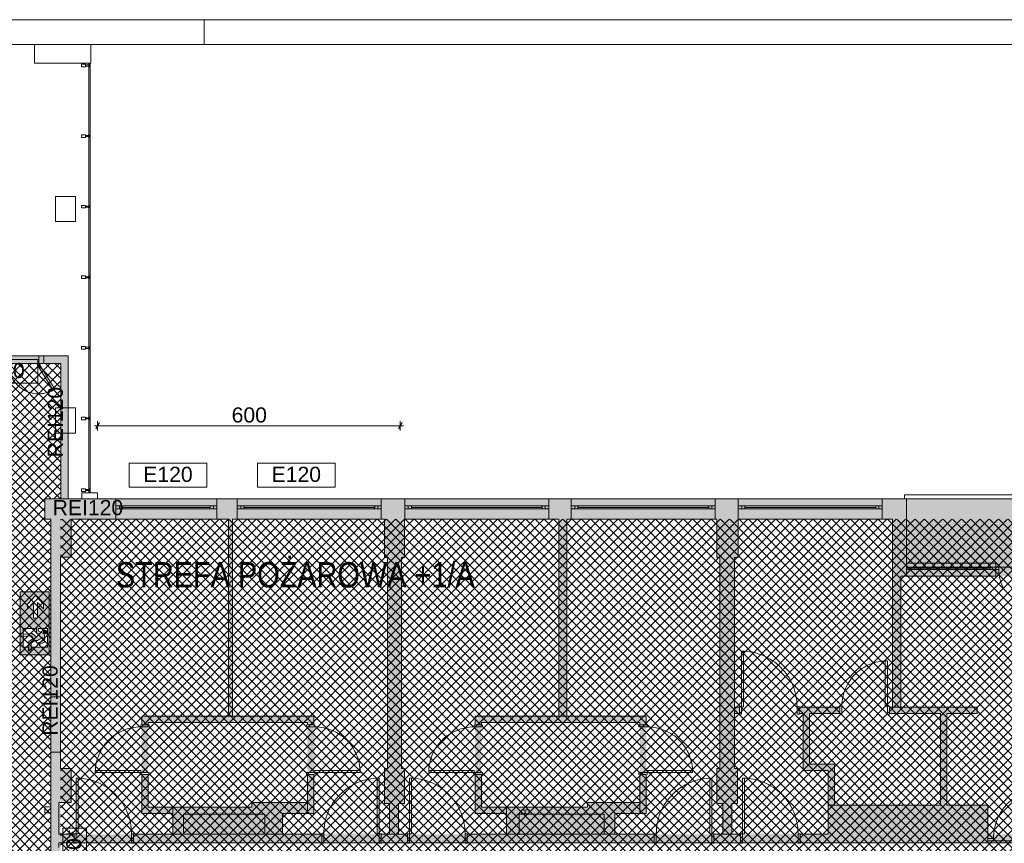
# Paper-space layout 'AP-03 STREFY POŻAROWE I EWAKUACJA - PIĘTRO 1' of a CAD drawing. Header units: millimetres. Extents: x 0 to 594, y -4 to 450.
# Tile 10 of 17: x 197 to 393, y 287 to 450. Entities that reach past the tile are written whole.
import ezdxf
from ezdxf.xclip import XClip

# ---------------------------------------------------------------- set-up
doc = ezdxf.new("R2010")
doc.units = ezdxf.units.MM
doc.header["$MEASUREMENT"] = 0
doc.header["$XCLIPFRAME"] = 0
for name, color, linetype, lineweight in [('A_Arkusz_Nr_pióra__1', 7, 'Continuous', 20), ('A_ewakuacja_Nr_pióra__4', 94, 'Continuous', 18), ('A_podkład_Nr_pióra__2', 8, 'Continuous', 13), ('A_ppoż proj_Nr_pióra__1', 7, 'Continuous', 20), ('A_ppoż proj_Nr_pióra__3', 30, 'Continuous', 13), ('A_ppoż proj_Nr_pióra__81', 2, 'Continuous', 5), ('A_wymiary_Nr_pióra__3', 30, 'Continuous', 13)]:
    doc.layers.add(name, color=color, linetype=linetype, lineweight=lineweight)
for name, color, linetype, lineweight, true_color in [('A_Arkusz_Nr_pióra__237', 7, 'Continuous', 5, 0x343434), ('A_ewakuacja_Nr_pióra__104', 7, 'Continuous', 5, 0x006532), ('A_podkład_Nr_pióra__254', 7, 'Continuous', 5, 0xfdfdfd), ('A_ppoż proj_Nr_pióra__11', 7, 'Continuous', 5, 0xfe6565), ('A_ppoż proj_Nr_pióra__21', 7, 'Continuous', 5, 0xfe9865), ('A_ppoż proj_Nr_pióra__71', 7, 'Continuous', 5, 0xcbfe65)]:
    doc.layers.add(name, color=color, linetype=linetype, lineweight=lineweight, true_color=true_color)
doc.layers.add('A_podrys', color=7, linetype='Continuous')
doc.styles.add('STYL_AUTOMATYCZNY_1', font='arial.ttf')
doc.styles.add('STYL_AUTOMATYCZNY_2', font='ARIALN.TTF')
doc.styles.add('STYL_AUTOMATYCZNY_4', font='arial.ttf')
pattern_1 = [(45, (-1569.2778, -182.9554), (-0.9192388, 0.9192388), []), (135, (-1569.2778, -182.9554), (0.9192388, 0.9192388), [])]

# ---------------------------------------------------------------- blocks, each defined once
blk = doc.blocks.new('Rysunek_1_1', base_point=(-1569.28, -182.96))
at = {"layer": 'A_ewakuacja_Nr_pióra__104', "linetype": 'Continuous', "lineweight": 0, "true_color": 0x004c26}
h = blk.add_hatch(color=118, dxfattribs=at)
h.paths.add_polyline_path([(197.56, 324.17), (203.3, 324.17), (203.3, 336.66), (197.56, 336.66)])
h.paths.add_polyline_path([(202.95, 329.41), (202.95, 325.7), (199.82, 325.7), (199.82, 325.44, -0.24241), (199.16, 324.96), (199.16, 325.7), (198.11, 325.7), (198.11, 329.41), (200.74, 329.41), (200.74, 328.52), (201.34, 328.22), (200.71, 327.75), (199.91, 328.43), (198.15, 328.3), (198.15, 327.82), (199.69, 327.96), (200.15, 327.43), (199.24, 326.84), (199.24, 325.18, 0.304489), (199.71, 325.53), (199.71, 326.53), (200.49, 327.08, 0.230447), (200.99, 327.04), (201.16, 327.14), (202.01, 327.63), (202.01, 326.96), (201.18, 326.57, 1.14772), (201.33, 326.24), (202.33, 326.68), (202.33, 328.11, 0.414214), (201.92, 328.53), (201.12, 328.97), (201.12, 329.41)], flags=0)
h.paths.add_polyline_path([(200.97, 331.47), (200.16, 331.47), (200.16, 334.59), (198.98, 333.31), (198.98, 334.21), (200.58, 335.96), (202.17, 334.22), (202.17, 333.29), (200.97, 334.59)], flags=0)
blk.add_hatch(color=118, dxfattribs=at).paths.add_polyline_path([(202.64, 328.4, 1), (202.35, 328.99, 1)])
at = {"layer": 'A_podkład_Nr_pióra__254', "linetype": 'Continuous', "lineweight": 5, "true_color": 0xfdfdfd}
h = blk.add_hatch(color=7, dxfattribs=at)
h.paths.add_polyline_path([(70.72, 201.47), (70.72, 133.27), (538.72, 133.27), (538.72, 228.17), (538.22, 228.17), (538.22, 260.47), (538.72, 260.47), (538.72, 355.07), (202.42, 355.07), (202.42, 351.07), (203.62, 351.07), (203.62, 293.47), (203.62, 260.07), (207.62, 260.07), (207.92, 260.07), (207.92, 264.97), (215.52, 264.97), (215.52, 260.07), (215.52, 223.97), (215.52, 201.47), (204.02, 201.47), (203.62, 201.47), (203.62, 137.27), (173.22, 137.27), (173.22, 201.47), (168.73, 201.47), (168.73, 203.97), (168.72, 203.97), (168.72, 201.47), (153.32, 201.47), (153.32, 201.17), (152.82, 201.17), (152.82, 201.47), (152.67, 201.47), (152.27, 201.47), (152.27, 201.17), (152.67, 201.17), (152.67, 200.17), (153.32, 200.17), (153.32, 199.87), (153.72, 199.87), (153.72, 197.17), (154.48, 197.17), (154.48, 193.37), (154.48, 192.87), (154.48, 185.37), (146.5, 185.37), (146.48, 185.37), (146.48, 184.87), (154.48, 184.87), (154.48, 184.37), (154.48, 179.45), (171.42, 179.45), (171.42, 171.47), (171.42, 155.02), (171.42, 148.07), (170.32, 148.07), (170.32, 145.47), (170.32, 136.57), (141.72, 136.57), (141.72, 137.27), (141.72, 148.07), (141.12, 148.07), (141.12, 171.47), (141.12, 186.87), (141.92, 186.87), (141.92, 193.67), (141.12, 193.67), (141.12, 199.87), (144.32, 199.87), (144.32, 200.17), (144.97, 200.17), (144.97, 201.17), (144.82, 201.17), (144.32, 201.17), (144.32, 201.47), (137.12, 201.47), (137.12, 201.17), (136.47, 201.17), (136.47, 200.87), (136.47, 200.17), (137.12, 200.17), (137.12, 199.87), (139.12, 199.87), (139.12, 193.67), (137.92, 193.67), (137.92, 191.17), (127.92, 191.17), (127.92, 195.77), (127.92, 199.87), (129.12, 199.87), (129.12, 200.17), (129.77, 200.17), (129.77, 200.87), (129.77, 201.17), (129.12, 201.17), (129.12, 201.47), (121.22, 201.47), (121.22, 199.87), (122.12, 199.87), (122.12, 195.77), (122.12, 190.17), (122.12, 184.27), (127.32, 184.27), (139.12, 184.27), (139.12, 148.07), (137.92, 148.07), (137.92, 137.27), (137.62, 137.27), (109.07, 137.27), (104.72, 137.27), (94.72, 137.27), (94.72, 161.47), (101.72, 161.47), (101.72, 195.37), (104.62, 195.37), (104.62, 199.87), (112.22, 199.87), (112.22, 201.47), (91.52, 201.47), (91.52, 201.17), (90.87, 201.17), (90.87, 200.17, -0.009743), (90.86, 199.87), (97.62, 199.87), (97.62, 195.37), (100.12, 195.37), (100.12, 163.07), (93.12, 163.07), (93.12, 137.27), (76.17, 137.27), (76.12, 137.27), (76.12, 199.87), (83.17, 199.87), (83.57, 199.87), (83.57, 200.17), (83.17, 200.17), (83.17, 201.17), (82.52, 201.17), (82.52, 201.47)])
h.paths.add_polyline_path([(171.42, 180.45), (155.48, 180.45), (155.48, 197.17), (159.62, 197.17), (159.62, 199.87), (168.42, 199.87), (168.42, 195.87), (171.42, 195.87)], flags=0)
h.paths.add_polyline_path([(246.22, 266.87), (205.22, 266.87), (205.22, 286.97), (219.62, 286.97), (246.22, 286.97), (249.12, 286.97), (253.18, 286.97), (257.72, 286.97), (268.72, 286.97), (268.72, 288.77), (257.72, 288.77), (257.72, 288.67), (249.52, 288.67), (249.52, 292.77), (255.72, 292.77), (255.72, 300.52), (254.47, 300.52), (254.47, 294.97), (243.47, 294.97), (243.47, 294.02), (223.07, 294.02), (222.87, 294.02), (222.87, 300.52), (221.62, 300.52), (221.62, 292.77), (227.82, 292.77), (227.82, 288.67), (219.62, 288.67), (205.22, 288.67), (205.22, 294.97), (207.62, 294.97), (207.62, 301.67), (205.52, 301.67), (205.52, 343.57), (207.62, 343.57), (207.62, 351.07), (238.82, 351.07), (238.82, 312.07), (221.62, 312.07), (221.62, 300.92), (222.87, 300.92), (222.87, 310.82), (243.47, 310.82), (254.47, 310.82), (254.47, 310.32), (255.72, 310.32), (255.92, 309.92), (254.47, 309.92), (254.47, 300.92), (255.92, 300.92), (255.92, 309.92), (255.92, 310), (255.72, 310.32), (255.72, 312.07), (239.62, 312.07), (239.62, 351.07), (240.57, 351.07), (269.12, 351.07), (269.72, 351.07), (269.72, 343.47), (270.32, 343.47), (270.32, 301.67), (269.72, 301.67), (269.72, 294.77), (270.72, 294.77), (270.72, 288.67), (269.12, 288.67), (269.12, 286.97), (273.07, 286.97), (276.8, 286.97), (370.4, 286.97), (379.89, 286.97), (467.62, 286.97), (467.62, 266.77), (467.12, 266.77), (467.12, 264.87), (467.72, 264.87), (467.72, 252.87), (467.12, 252.87), (467.12, 251.62), (467.72, 251.62), (467.72, 242.32), (456.07, 242.32), (456.07, 251.62), (457.32, 251.62), (457.32, 252.87), (450.42, 252.87), (450.42, 264.87), (457.32, 264.87), (457.32, 266.77), (401.62, 266.77), (401.62, 221.77), (457.02, 221.77), (457.02, 223.57), (450.42, 223.57), (450.42, 241.07), (467.72, 241.07), (467.72, 223.57), (467.02, 223.57), (467.02, 221.77), (497.32, 221.77), (497.32, 224.77), (531.32, 224.77), (531.32, 220.97), (534.02, 220.97), (534.02, 201.57), (401.62, 201.57), (375.22, 201.57), (375.22, 201.48), (297.02, 201.48), (261.03, 201.48), (246.22, 201.48), (217.12, 201.48), (217.12, 222.07), (246.22, 222.07), (246.22, 222.87), (249.12, 222.87), (249.12, 224.28), (289.02, 224.28), (297.02, 224.27), (297.02, 221.47), (372.22, 221.47), (372.22, 266.87), (370.4, 266.87), (322.27, 266.87), (322.27, 265.62), (323.72, 265.62), (323.72, 265.17), (330.92, 265.17), (330.92, 259.67), (343.92, 259.67), (343.92, 249.47), (339.42, 249.47), (339.42, 243.27), (343.92, 243.27), (343.92, 228.77), (335.82, 228.77), (335.82, 222.72), (303.22, 222.72), (303.22, 228.07), (297.12, 228.07), (297.12, 260.77), (303.22, 260.77), (303.22, 265.62), (310.47, 265.62), (310.47, 266.87), (297.02, 266.87), (297.02, 263.97), (273.82, 263.97), (273.82, 264.26), (249.12, 264.26), (249.12, 265.37), (246.22, 265.37)], flags=0)
h.paths.add_polyline_path([(207.97, 137.27), (207.22, 137.27), (207.22, 140.17), (207.62, 140.17), (207.62, 145.27), (207.62, 177.57), (237.57, 177.57), (237.57, 180.62), (236.32, 180.62), (236.32, 178.82), (207.62, 178.82), (207.62, 182.67), (207.62, 194.12), (218.97, 194.12), (218.97, 197.02), (236.32, 197.02), (236.32, 195.77), (236.32, 190.42), (237.57, 190.42), (237.57, 195.77), (244.62, 195.77), (244.62, 200.22), (250.62, 200.22), (251.02, 200.12), (262.02, 200.12), (262.42, 200.22), (270.72, 200.22), (270.72, 193.57), (269.72, 193.57), (269.72, 186.87), (270.32, 186.87), (270.32, 144.87), (269.72, 144.87), (269.72, 137.27), (269.12, 137.27), (240.57, 137.27), (236.52, 137.27)], flags=0)
h.paths.add_polyline_path([(287.72, 288.67), (272.52, 288.67), (272.52, 294.77), (273.72, 294.77), (273.72, 301.67), (273.12, 301.67), (273.12, 343.47), (273.72, 343.47), (273.72, 351.07), (304.32, 351.07), (304.32, 312.07), (287.72, 312.07), (287.72, 301.67), (287.72, 294.77), (287.72, 292.77), (293.92, 292.77), (293.92, 288.67)], flags=0)
h.paths.add_polyline_path([(273.72, 193.57), (272.52, 193.57), (272.52, 199.77), (274.32, 199.77), (293.92, 199.77), (293.92, 195.67), (287.72, 195.67), (287.72, 178.62), (287.72, 176.37), (303.82, 176.37), (303.82, 137.27), (302.32, 137.27), (273.77, 137.27), (273.72, 137.27), (273.72, 143.07), (273.72, 144.87), (273.12, 144.87), (273.12, 186.87), (273.72, 186.87), (273.72, 191.77)], flags=0)
h.paths.add_polyline_path([(288.97, 310.82), (309.97, 310.82), (320.37, 310.82), (320.37, 294.97), (309.97, 294.97), (309.97, 294.02), (288.97, 294.02)], flags=0)
h.paths.add_polyline_path([(288.97, 194.42), (309.97, 194.42), (309.97, 193.47), (320.47, 193.47), (320.47, 177.62), (309.97, 177.62), (288.97, 177.62)], flags=0)
h.paths.add_polyline_path([(305.42, 137.27), (305.42, 176.37), (321.72, 176.37), (321.72, 195.67), (315.52, 195.67), (315.52, 199.77), (321.72, 199.77), (335.72, 199.77), (336.72, 199.77), (336.72, 193.57), (335.72, 193.57), (335.72, 186.77), (336.32, 186.77), (336.32, 144.87), (335.72, 144.87), (335.72, 137.27), (321.72, 137.27)], flags=0)
h.paths.add_polyline_path([(305.92, 312.07), (305.92, 351.07), (335.62, 351.07), (335.62, 343.47), (336.22, 343.47), (336.22, 301.67), (335.62, 301.67), (335.62, 294.77), (336.82, 294.77), (336.82, 288.67), (315.42, 288.67), (315.42, 292.77), (321.62, 292.77), (321.62, 312.07)], flags=0)
h.paths.add_polyline_path([(338.52, 193.57), (338.52, 199.77), (359.92, 199.77), (359.92, 195.67), (353.72, 195.67), (353.72, 176.37), (369.92, 176.37), (369.92, 144.87), (369.92, 137.27), (339.72, 137.27), (339.72, 144.87), (339.12, 144.87), (339.12, 176.37), (339.12, 186.77), (339.72, 186.77), (339.72, 193.57)], flags=0)
h.paths.add_polyline_path([(340.32, 288.67), (338.62, 288.67), (338.62, 294.77), (339.72, 294.77), (339.72, 299.87), (339.72, 301.67), (339.12, 301.67), (339.12, 312.57), (340.12, 312.57), (340.12, 313.82), (339.12, 313.82), (339.12, 343.47), (339.82, 343.47), (339.82, 351.07), (339.87, 351.07), (368.42, 351.07), (370.42, 351.07), (370.42, 313.82), (369.82, 313.82), (369.82, 312.57), (379.97, 312.57), (379.97, 294.42), (358.97, 294.42), (358.97, 302.57), (353.97, 302.57), (353.97, 312.57), (360.02, 312.57), (360.02, 313.82), (351.92, 313.82), (351.92, 312.57), (352.72, 312.57), (352.72, 301.32), (357.72, 301.32), (357.72, 288.67), (352.12, 288.67), (352.12, 287.82), (351.72, 287.82), (351.72, 288.77), (340.72, 288.77), (340.72, 287.82), (340.32, 287.82)], flags=0)
h.paths.add_polyline_path([(345.62, 226.77), (345.62, 236.47), (348.82, 236.47), (348.82, 240.77), (357.62, 240.77), (357.62, 240.17), (358.87, 240.17), (358.87, 240.77), (359.02, 240.77), (370.52, 240.77), (370.52, 240.17), (371.37, 240.17), (371.37, 239.77), (370.32, 239.77), (370.32, 230.77), (371.37, 230.77), (371.37, 230.37), (370.52, 230.37), (370.52, 228.07), (370.52, 223.27), (360.72, 223.27), (360.72, 227.47), (358.87, 227.47), (358.87, 230.37), (357.62, 230.37), (357.62, 227.47), (357.62, 225.57), (348.72, 225.57), (348.72, 226.77)], flags=0)
h.paths.add_polyline_path([(345.62, 261.67), (370.52, 261.67), (370.52, 257.97), (371.37, 257.97), (371.37, 257.57), (370.32, 257.57), (370.32, 248.57), (371.37, 248.57), (371.37, 248.17), (370.52, 248.17), (370.52, 244.77), (364.62, 244.77), (359.02, 244.77), (359.02, 242.02), (348.82, 242.02), (348.82, 243.77), (345.62, 243.77)], flags=0)
h.paths.add_polyline_path([(365.77, 177.62), (354.97, 177.62), (354.97, 193.47), (365.77, 193.47), (365.77, 194.42), (386.47, 194.42), (386.47, 177.62)], flags=0)
h.paths.add_polyline_path([(360.42, 265.97), (360.62, 265.97), (360.62, 266.42), (361.02, 266.42), (361.02, 265.92), (370.02, 265.92), (370.02, 266.42), (370.42, 266.42), (370.42, 265.97), (370.52, 265.97), (370.52, 262.57), (360.42, 262.57)], flags=0)
h.paths.add_polyline_path([(371.5, 195.67), (371.52, 195.77), (371.52, 195.67), (390.32, 195.67), (390.32, 200.17), (390.97, 200.17), (401.97, 200.17), (402.62, 200.17), (402.62, 199.87), (402.72, 199.87), (402.72, 193.77), (401.72, 193.77), (401.72, 186.97), (402.72, 186.97), (402.72, 145.07), (401.72, 145.07), (401.72, 137.27), (401.62, 137.27), (373.07, 137.27), (371.52, 137.27), (371.52, 176.37), (387.72, 176.37), (387.72, 178.62), (387.72, 179.02), (387.72, 188.02), (387.72, 188.42), (387.72, 195.67)], flags=0)
h.paths.add_polyline_path([(372.12, 339.77), (387.22, 339.77), (402.02, 339.77), (402.02, 312.57), (402.02, 287.82), (389.37, 287.82), (389.37, 294.42), (381.22, 294.42), (381.22, 312.57), (387.22, 312.57), (387.22, 313.82), (372.12, 313.82)], flags=0)
h.paths.add_polyline_path([(403.32, 294.87), (405.72, 294.87), (405.72, 301.77), (403.52, 301.77), (403.52, 339.77), (404.82, 339.77), (404.82, 343.47), (405.72, 343.47), (405.72, 351.07), (435.72, 351.07), (435.72, 343.47), (435.72, 312.07), (419.72, 312.07), (419.72, 292.77), (425.92, 292.77), (425.92, 288.67), (403.32, 288.67), (403.32, 292.77)], flags=0)
h.paths.add_polyline_path([(403.42, 228.97), (403.42, 259.37), (406.42, 259.37), (406.42, 265.17), (431.42, 265.17), (431.42, 223.57), (406.42, 223.57), (406.42, 228.97)], flags=0)
h.paths.add_polyline_path([(404.62, 199.87), (419.72, 199.87), (425.92, 199.87), (425.92, 195.77), (419.72, 195.77), (419.72, 193.77), (419.72, 186.97), (419.72, 184.1), (419.72, 179.12), (419.72, 178.72), (419.72, 176.47), (435.82, 176.47), (435.82, 137.27), (434.52, 137.27), (405.97, 137.27), (405.72, 137.27), (405.72, 143.27), (405.72, 145.07), (404.62, 145.07), (404.62, 178.72), (404.62, 180.8), (404.62, 186.97), (405.72, 186.97), (405.72, 193.77), (404.62, 193.77)], flags=0)
h.paths.add_polyline_path([(420.97, 177.72), (420.97, 193.57), (420.97, 194.52), (441.57, 194.52), (441.57, 193.57), (452.37, 193.57), (452.37, 177.72)], flags=0)
h.paths.add_polyline_path([(420.97, 310.82), (452.37, 310.82), (452.37, 294.97), (441.87, 294.97), (441.87, 294.02), (420.97, 294.02), (420.97, 294.97)], flags=0)
h.paths.add_polyline_path([(449.02, 227.67), (432.22, 227.67), (432.22, 262.07), (449.02, 262.07)], flags=0)
h.paths.add_polyline_path([(437.42, 312.07), (437.42, 351.07), (467.62, 351.07), (467.62, 343.47), (468.82, 343.47), (468.82, 301.77), (467.62, 301.77), (467.62, 294.87), (468.67, 294.87), (468.67, 288.67), (453.62, 288.67), (447.42, 288.67), (447.42, 292.77), (453.62, 292.77), (453.62, 294.87), (453.62, 312.07)], flags=0)
h.paths.add_polyline_path([(437.42, 176.47), (453.62, 176.47), (453.62, 195.77), (447.42, 195.77), (447.42, 199.87), (467.02, 199.87), (467.62, 199.87), (468.52, 199.87), (468.52, 193.77), (467.62, 193.77), (467.62, 186.97), (468.52, 186.97), (468.52, 145.07), (467.62, 145.07), (467.62, 137.27), (467.42, 137.27), (438.87, 137.27), (437.42, 137.27)], flags=0)
h.paths.add_polyline_path([(467.63, 272), (467.63, 285.37), (468.41, 285.37), (468.41, 285.47), (468.41, 286.17), (468.41, 286.97), (470.47, 286.97), (470.47, 287.32), (471.12, 287.32), (471.12, 288.32), (470.47, 288.32), (470.47, 294.87), (471.62, 294.87), (471.62, 299.97), (471.62, 301.77), (470.62, 301.77), (470.62, 343.47), (471.62, 343.47), (471.62, 351.07), (471.97, 351.07), (500.52, 351.07), (501.62, 351.07), (501.62, 322.07), (483.92, 322.07), (483.92, 292.67), (485.17, 292.67), (485.17, 320.82), (499.52, 320.82), (500.27, 320.82), (500.27, 311.32), (499.52, 311.32), (499.52, 292.67), (501.62, 292.67), (500.27, 292.67), (499.52, 292.67), (485.17, 292.67), (482.32, 292.67), (482.32, 288.67), (482.27, 288.67), (482.27, 288.32), (481.62, 288.32), (481.62, 298.82), (481.22, 298.82), (481.22, 288.32), (481.62, 288.32), (481.62, 287.32), (482.27, 287.32), (482.27, 286.97), (521.52, 286.97), (521.52, 287.27), (522.17, 287.27), (532.67, 287.27), (533.32, 287.27), (533.32, 286.97), (534.02, 286.97), (534.02, 267.97), (531.02, 267.97), (531.02, 263.87), (521.02, 263.87), (521.02, 266.27), (516.52, 266.27), (516.52, 263.87), (497.32, 263.87), (497.32, 266.87), (486.32, 266.87), (486.32, 261.27), (484.12, 261.27), (484.12, 261.26), (482.52, 261.26), (473.52, 261.26), (471.92, 261.26), (471.92, 264.87), (469.62, 264.87), (469.62, 266.77), (468.42, 266.77), (468.42, 270.4), (468.41, 271.2), (469.16, 271.2), (476.66, 271.2), (477.41, 271.2), (477.41, 271.9), (477.31, 271.9), (477.31, 272), (476.66, 272), (469.16, 272), (468.51, 272), (468.51, 271.9), (468.41, 271.9), (468.41, 272)], flags=0)
h.paths.add_polyline_path([(471.62, 145.07), (470.32, 145.07), (470.32, 186.97), (471.62, 186.97), (471.62, 191.97), (471.62, 193.77), (470.32, 193.77), (470.32, 199.87), (470.42, 199.87), (470.42, 200.17), (482.22, 200.17), (482.22, 195.57), (487.62, 195.57), (487.62, 188.02), (488.87, 188.02), (488.87, 193.32), (498.87, 193.32), (498.87, 194.77), (520.32, 194.77), (520.32, 182.77), (501.52, 182.77), (501.52, 177.72), (488.87, 177.72), (488.87, 178.22), (487.62, 178.22), (487.62, 176.47), (501.52, 176.47), (501.52, 137.27), (500.52, 137.27), (471.97, 137.27), (471.62, 137.27), (471.62, 143.27)], flags=0)
h.paths.add_polyline_path([(502.82, 306.07), (511.82, 306.07), (511.82, 309.97), (503.52, 309.97), (503.52, 319.17), (503.42, 319.17), (503.42, 327.77), (507.92, 327.77), (507.92, 332.47), (503.42, 332.47), (503.42, 351.07), (504.72, 351.07), (533.27, 351.07), (533.32, 351.07), (533.32, 288.27), (522.17, 288.27), (521.52, 288.27), (521.52, 288.57), (512.12, 288.57), (512.12, 293.07), (502.82, 293.07)], flags=0)
h.paths.add_polyline_path([(503.32, 137.27), (503.32, 178.77), (513.52, 178.77), (513.52, 181.77), (521.32, 181.77), (521.32, 199.97), (522.32, 199.97), (522.32, 200.57), (522.97, 200.57), (532.67, 200.57), (533.32, 200.57), (533.32, 137.27), (504.77, 137.27)], flags=0)
h.paths.add_polyline_path([(520.52, 263.87), (517.02, 263.87), (517.02, 265.77), (520.52, 265.77)], flags=0)
at = {"layer": 'A_ppoż proj_Nr_pióra__21', "linetype": 'Continuous', "lineweight": 5, "true_color": 0xfe9865}
h = blk.add_hatch(dxfattribs=at)
h.set_pattern_fill('bloczki_betonowe_0001', color=21, style=0, pattern_type=2)
h.set_pattern_definition(pattern_1)
h.paths.add_polyline_path([(207.22, 201.47), (207.22, 137.27), (533.32, 137.27), (533.32, 351.07), (205.52, 351.07), (205.52, 264.97), (215.52, 264.97), (215.52, 201.47)])
at = {"layer": 'A_ppoż proj_Nr_pióra__3', "linetype": 'Continuous', "lineweight": 0, "true_color": 0x3f2000}
for points in [[(173.38, 381.9), (207.06, 381.9), (207.06, 383.4), (173.38, 383.4)], [(207.06, 355.07), (207.06, 381.9), (205.56, 381.9), (205.56, 355.07)], [(202.52, 351.07), (272.88, 351.07), (272.88, 355.07), (202.52, 355.07)], [(203.62, 266.87), (205.52, 266.87), (205.52, 351.07), (203.62, 351.07)]]:
    blk.add_hatch(color=38, dxfattribs=at).paths.add_polyline_path(points)
at = {"layer": 'A_ppoż proj_Nr_pióra__71', "linetype": 'Continuous', "lineweight": 5, "true_color": 0xcbfe65}
h = blk.add_hatch(dxfattribs=at)
h.set_pattern_fill('bloczki_betonowe_0001', color=71, style=0, pattern_type=2)
h.set_pattern_definition(pattern_1)
h.paths.add_polyline_path([(76.12, 137.27), (139.12, 137.27), (173.22, 137.27), (203.54, 137.27), (203.62, 201.47), (215.52, 201.47), (215.52, 264.97), (203.62, 264.97), (203.62, 351.07), (202.42, 351.07), (202.44, 355.07), (205.56, 355.07), (205.56, 381.9), (202.42, 381.9), (202.42, 381.76), (175.42, 381.76), (173.38, 381.76), (173.38, 355.07), (175.42, 355.07), (175.42, 351.07), (76.12, 351.07), (76.12, 263.9), (144.32, 263.9), (144.32, 259.57), (165.57, 259.57), (165.57, 229.27), (141.92, 229.27), (141.92, 224.57), (76.12, 224.6)])
at = {"layer": 'A_ppoż proj_Nr_pióra__81', "linetype": 'Continuous', "lineweight": 0, "true_color": 0x3f3f00}
blk.add_hatch(color=48, dxfattribs=at).paths.add_polyline_path([(467.63, 288.67), (205.52, 288.67), (205.52, 286.97), (467.63, 286.97)])
at = {"layer": 'A_ewakuacja_Nr_pióra__4', "color": 94, "linetype": 'Continuous', "lineweight": 18, "flags": 128}
for points in [[(203.3, 336.66), (203.3, 324.17), (197.56, 324.17), (197.56, 336.66)], [(200.16, 331.47), (200.97, 331.47), (200.97, 334.59), (202.17, 333.29), (202.17, 334.22), (200.58, 335.96), (198.98, 334.21), (198.98, 333.31), (200.16, 334.59)]]:
    blk.add_lwpolyline(points, close=True, dxfattribs=at)
blk.add_lwpolyline([(198.11, 329.41), (200.74, 329.41), (200.74, 328.52), (201.34, 328.22), (200.71, 327.75), (199.91, 328.43), (198.15, 328.3), (198.15, 327.82), (199.69, 327.96), (200.15, 327.43), (199.24, 326.84), (199.24, 325.18, 0.304489), (199.71, 325.53), (199.71, 326.53), (200.49, 327.08, 0.230447), (200.99, 327.04), (201.16, 327.14), (202.01, 327.63), (202.01, 326.96), (201.18, 326.57, 1.14772), (201.33, 326.24), (202.33, 326.68), (202.33, 328.11, 0.414214), (201.92, 328.53), (201.12, 328.97), (201.12, 329.41), (202.95, 329.41), (202.95, 325.7), (199.82, 325.7), (199.82, 325.44, -0.24241), (199.16, 324.96), (199.16, 325.7), (198.11, 325.7)], format="xyb", close=True, dxfattribs=at)
at = {"layer": 'A_ewakuacja_Nr_pióra__4', "color": 94, "linetype": 'Continuous', "lineweight": 18}
blk.add_circle((202.49, 328.7), 0.328, dxfattribs=at)
at = {"layer": 'A_podkład_Nr_pióra__2', "color": 8, "linetype": 'Continuous', "lineweight": 13}
for p, q in [((200.38, 445.1), (200.38, 441.42)), ((211.53, 441.42), (211.53, 445.1)), ((211.53, 441.42), (200.38, 441.42)), ((209.68, 440.68), (209.68, 441.19)), ((209.68, 441.19), (210.51, 441.19)), ((210.51, 441.19), (210.51, 440.68)), ((211.12, 441.42), (211.12, 356.27)), ((211.33, 441.19), (211.12, 441.19)), ((211.33, 440.68), (211.33, 441.19)), ((211.38, 356.27), (211.38, 441.42)), ((210.51, 440.68), (209.68, 440.68)), ((210.51, 441.04), (211.12, 441.04)), ((211.12, 440.83), (210.51, 440.83)), ((211.12, 440.68), (211.33, 440.68)), ((209.68, 426.7), (209.68, 427.21)), ((209.68, 427.21), (210.51, 427.21)), ((210.51, 426.7), (209.68, 426.7)), ((210.51, 427.21), (210.51, 426.7)), ((210.51, 427.06), (211.12, 427.06)), ((211.12, 426.85), (210.51, 426.85)), ((211.33, 427.21), (211.12, 427.21)), ((211.12, 426.7), (211.33, 426.7)), ((211.33, 426.7), (211.33, 427.21)), ((204.53, 410.01), (204.53, 415.01)), ((204.53, 415.01), (208.53, 415.01)), ((208.53, 415.01), (208.53, 410.01)), ((209.68, 412.71), (209.68, 413.23)), ((209.68, 413.23), (210.51, 413.23)), ((210.51, 412.71), (209.68, 412.71)), ((210.51, 413.23), (210.51, 412.71)), ((210.51, 413.07), (211.12, 413.07)), ((211.12, 412.87), (210.51, 412.87)), ((211.33, 413.23), (211.12, 413.23)), ((211.12, 412.71), (211.33, 412.71)), ((211.33, 412.71), (211.33, 413.23)), ((208.53, 410.01), (204.53, 410.01)), ((209.68, 398.73), (209.68, 399.25)), ((209.68, 399.25), (210.51, 399.25)), ((210.51, 398.73), (209.68, 398.73)), ((210.51, 399.25), (210.51, 398.73)), ((210.51, 399.09), (211.12, 399.09)), ((211.12, 398.89), (210.51, 398.89)), ((211.33, 399.25), (211.12, 399.25)), ((211.12, 398.73), (211.33, 398.73)), ((211.33, 398.73), (211.33, 399.25)), ((209.68, 384.75), (209.68, 385.26)), ((209.68, 385.26), (210.51, 385.26)), ((210.51, 384.75), (209.68, 384.75)), ((210.51, 385.26), (210.51, 384.75)), ((210.51, 385.11), (211.12, 385.11)), ((211.12, 384.9), (210.51, 384.9)), ((211.33, 385.26), (211.12, 385.26)), ((211.12, 384.75), (211.33, 384.75)), ((211.33, 384.75), (211.33, 385.26)), ((207.06, 383.4), (173.38, 383.4)), ((201.21, 383.4), (201.21, 381.9)), ((202.21, 383.4), (202.21, 381.9)), ((207.06, 383.4), (207.06, 355.07)), ((205.56, 381.9), (173.42, 381.9)), ((200.87, 381.68), (201.21, 381.9)), ((200.87, 381.68), (204.07, 376.62)), ((201.21, 381.9), (204.41, 376.83)), ((205.56, 355.07), (205.56, 381.9)), ((204.07, 376.62), (204.41, 376.83)), ((208.53, 373.12), (204.53, 373.12)), ((204.53, 373.12), (204.53, 368.12)), ((208.53, 368.12), (208.53, 373.12)), ((209.68, 370.77), (209.68, 371.28)), ((209.68, 371.28), (210.51, 371.28)), ((210.51, 371.28), (210.51, 370.77)), ((210.51, 371.13), (211.12, 371.13)), ((211.12, 370.92), (210.51, 370.92)), ((211.33, 371.28), (211.12, 371.28)), ((211.33, 370.77), (211.33, 371.28)), ((210.51, 370.77), (209.68, 370.77)), ((211.12, 370.77), (211.33, 370.77)), ((204.53, 368.12), (208.53, 368.12)), ((209.68, 356.58), (209.68, 357.09)), ((209.68, 357.09), (210.51, 357.09)), ((210.51, 356.58), (209.68, 356.58)), ((209.73, 355.07), (209.73, 356.27)), ((212.88, 356.27), (209.73, 356.27)), ((210.51, 357.09), (210.51, 356.58)), ((210.51, 356.94), (211.12, 356.94)), ((211.12, 356.73), (210.51, 356.73)), ((211.33, 357.09), (211.12, 357.09)), ((211.12, 356.58), (211.33, 356.58)), ((211.33, 356.58), (211.33, 357.09)), ((212.88, 356.27), (212.88, 355.07)), ((372.82, 355.17), (372.82, 355.87)), ((372.82, 355.87), (402.22, 355.87)), ((538.72, 355.07), (202.42, 355.07)), ((202.42, 355.07), (202.42, 351.07)), ((216.52, 351.07), (216.52, 355.07)), ((216.52, 353.69), (236.52, 353.69)), ((217.22, 353.09), (217.22, 353.69)), ((217.82, 353.09), (217.82, 353.69)), ((217.82, 353.39), (235.22, 353.39)), ((235.22, 353.09), (235.22, 353.69)), ((235.82, 353.69), (235.82, 353.09)), ((236.52, 355.07), (236.52, 351.07)), ((240.57, 351.07), (240.57, 355.07)), ((240.57, 353.69), (269.12, 353.69)), ((241.27, 353.09), (241.27, 353.69)), ((241.87, 353.09), (241.87, 353.69)), ((241.87, 353.39), (267.82, 353.39)), ((267.82, 353.09), (267.82, 353.69)), ((268.42, 353.69), (268.42, 353.09)), ((269.12, 355.07), (269.12, 351.07)), ((273.77, 351.07), (273.77, 355.07)), ((273.77, 353.69), (302.32, 353.69)), ((274.47, 353.09), (274.47, 353.69)), ((275.07, 353.09), (275.07, 353.69)), ((275.07, 353.39), (301.02, 353.39)), ((301.02, 353.09), (301.02, 353.69)), ((301.62, 353.69), (301.62, 353.09)), ((302.32, 355.07), (302.32, 351.07)), ((306.77, 351.07), (306.77, 355.07)), ((306.77, 353.69), (335.32, 353.69)), ((307.47, 353.09), (307.47, 353.69)), ((308.07, 353.09), (308.07, 353.69)), ((308.07, 353.39), (334.02, 353.39)), ((334.02, 353.09), (334.02, 353.69)), ((334.62, 353.69), (334.62, 353.09)), ((335.32, 355.07), (335.32, 351.07)), ((339.87, 351.07), (339.87, 355.07)), ((339.87, 353.69), (368.42, 353.69)), ((340.57, 353.09), (340.57, 353.69)), ((341.17, 353.09), (341.17, 353.69)), ((341.17, 353.39), (367.12, 353.39)), ((367.12, 353.09), (367.12, 353.69)), ((367.72, 353.69), (367.72, 353.09)), ((368.42, 355.07), (368.42, 351.07)), ((373.22, 339.77), (373.22, 355.07)), ((236.52, 353.09), (216.52, 353.09)), ((269.12, 353.09), (240.57, 353.09)), ((302.32, 353.09), (273.77, 353.09)), ((335.32, 353.09), (306.77, 353.09)), ((368.42, 353.09), (339.87, 353.09)), ((202.42, 351.07), (203.62, 351.07)), ((203.62, 351.07), (203.62, 284.42)), ((207.62, 343.57), (207.62, 351.07)), ((207.62, 351.07), (238.82, 351.07)), ((238.82, 351.07), (238.82, 312.07)), ((239.62, 351.07), (269.72, 351.07)), ((239.62, 312.07), (239.62, 351.07)), ((269.72, 351.07), (269.72, 343.47)), ((273.72, 343.47), (273.72, 351.07)), ((273.72, 351.07), (304.32, 351.07)), ((304.32, 351.07), (304.32, 312.07)), ((305.92, 351.07), (335.62, 351.07)), ((305.92, 312.07), (305.92, 351.07)), ((335.62, 351.07), (335.62, 343.47)), ((339.82, 343.47), (339.82, 351.07)), ((339.82, 351.07), (370.42, 351.07)), ((370.42, 351.07), (370.42, 313.82)), ((205.52, 301.67), (205.52, 343.57)), ((205.52, 343.57), (207.62, 343.57)), ((273.72, 345.27), (273.72, 345.27)), ((339.82, 345.27), (339.82, 345.27)), ((269.72, 343.47), (270.32, 343.47)), ((270.32, 343.47), (270.32, 301.67)), ((273.12, 301.67), (273.12, 343.47)), ((273.12, 343.47), (273.72, 343.47)), ((335.62, 343.47), (336.22, 343.47)), ((336.22, 301.67), (336.22, 343.47)), ((339.12, 343.47), (339.82, 343.47)), ((339.12, 301.67), (339.12, 343.47)), ((390.92, 342.37), (373.22, 342.37)), ((401.22, 341.57), (373.22, 341.57)), ((389.82, 341.57), (389.82, 341.12)), ((390.92, 339.77), (390.92, 342.37)), ((391.52, 341.12), (391.52, 341.57)), ((372.12, 313.82), (372.12, 339.77)), ((372.12, 339.77), (390.92, 339.77)), ((373.22, 341.34), (389.82, 341.34)), ((373.22, 341.12), (391.52, 341.12)), ((340.52, 312.47), (340.52, 324.92)), ((340.92, 324.92), (340.52, 324.92)), ((340.92, 313.92), (340.92, 324.92)), ((369.02, 314.02), (369.02, 323.02)), ((369.02, 323.02), (369.42, 323.02)), ((369.42, 312.37), (369.42, 323.02)), ((205.52, 315.91), (203.62, 315.91)), ((340.12, 313.82), (339.12, 313.82)), ((339.12, 312.57), (340.12, 312.57)), ((340.92, 313.92), (340.02, 313.92)), ((340.02, 312.47), (340.52, 312.47)), ((340.12, 312.57), (340.12, 313.82)), ((351.52, 312.47), (351.52, 313.92)), ((351.52, 313.92), (352.02, 313.92)), ((352.02, 312.47), (351.52, 312.47)), ((351.92, 313.82), (351.92, 312.57)), ((351.92, 313.82), (360.02, 313.82)), ((351.92, 312.57), (352.72, 312.57)), ((352.72, 312.57), (352.72, 301.32)), ((353.97, 312.57), (360.02, 312.57)), ((353.97, 302.57), (353.97, 312.57)), ((360.42, 314.02), (360.02, 314.02)), ((360.02, 312.57), (360.02, 313.82)), ((360.02, 312.37), (360.42, 312.37)), ((360.42, 312.37), (360.42, 314.02)), ((369.02, 314.02), (369.82, 314.02)), ((369.82, 312.37), (369.42, 312.37)), ((369.82, 313.82), (369.82, 312.57)), ((369.82, 313.82), (387.22, 313.82)), ((369.82, 312.57), (379.97, 312.57)), ((379.97, 312.57), (379.97, 294.42)), ((381.22, 312.57), (387.22, 312.57)), ((381.22, 294.42), (381.22, 312.57)), ((387.22, 312.57), (387.22, 313.82)), ((221.42, 309.92), (221.42, 310.32)), ((221.62, 312.07), (255.72, 312.07)), ((221.62, 312.07), (221.62, 310.32)), ((221.62, 310.32), (222.87, 310.32)), ((222.87, 310.82), (254.47, 310.82)), ((222.87, 310.32), (222.87, 310.82)), ((223.07, 310.32), (223.07, 309.92)), ((254.27, 310.32), (254.27, 309.92)), ((254.47, 310.82), (254.47, 310.32)), ((254.47, 310.32), (255.72, 310.32)), ((255.72, 310.32), (255.72, 312.07)), ((255.92, 309.92), (255.92, 310.32)), ((287.52, 309.92), (287.52, 310.32)), ((287.72, 312.07), (287.72, 310.32)), ((287.72, 312.07), (321.62, 312.07)), ((287.72, 310.32), (288.97, 310.32)), ((288.97, 310.82), (320.37, 310.82)), ((288.97, 310.32), (288.97, 310.82)), ((289.17, 310.32), (289.17, 309.92)), ((320.17, 310.32), (320.17, 309.92)), ((320.37, 310.82), (320.37, 310.32)), ((320.37, 310.32), (321.62, 310.32)), ((321.62, 310.32), (321.62, 312.07)), ((321.82, 309.92), (321.82, 310.32)), ((223.07, 309.92), (221.42, 309.92)), ((254.27, 309.92), (255.92, 309.92)), ((289.17, 309.92), (287.52, 309.92)), ((320.17, 309.92), (321.82, 309.92)), ((203.62, 304.91), (205.52, 304.91)), ((358.97, 302.57), (353.97, 302.57)), ((358.97, 294.42), (358.97, 302.57)), ((207.62, 301.67), (205.52, 301.67)), ((207.62, 294.97), (207.62, 301.67)), ((221.42, 301.32), (212.42, 301.32)), ((212.42, 301.32), (212.42, 300.92)), ((223.07, 300.92), (212.42, 300.92)), ((221.42, 301.32), (221.42, 300.52)), ((223.07, 300.52), (223.07, 300.92)), ((254.27, 300.52), (254.27, 300.92)), ((254.27, 300.92), (264.92, 300.92)), ((255.92, 301.32), (255.92, 300.52)), ((255.92, 301.32), (264.92, 301.32)), ((264.92, 301.32), (264.92, 300.92)), ((269.72, 301.67), (269.72, 294.77)), ((270.32, 301.67), (269.72, 301.67)), ((273.72, 301.67), (273.12, 301.67)), ((273.72, 299.87), (273.72, 301.67)), ((287.52, 301.32), (278.52, 301.32)), ((278.52, 301.32), (278.52, 300.92)), ((289.17, 300.92), (278.52, 300.92)), ((287.52, 301.32), (287.52, 300.52)), ((289.17, 300.52), (289.17, 300.92)), ((320.17, 300.52), (320.17, 300.92)), ((320.17, 300.92), (330.82, 300.92)), ((321.82, 301.32), (321.82, 300.52)), ((321.82, 301.32), (330.82, 301.32)), ((330.82, 301.32), (330.82, 300.92)), ((335.62, 301.67), (335.62, 294.77)), ((336.22, 301.67), (335.62, 301.67)), ((339.72, 301.67), (339.12, 301.67)), ((339.72, 299.87), (339.72, 301.67)), ((352.72, 301.32), (357.72, 301.32)), ((357.72, 301.32), (357.72, 288.67)), ((208.62, 286.87), (208.62, 299.77)), ((209.02, 299.77), (208.62, 299.77)), ((209.02, 288.77), (209.02, 299.77)), ((222.87, 300.52), (221.62, 300.52)), ((221.62, 300.52), (221.62, 292.77)), ((222.87, 294.02), (222.87, 300.52)), ((255.72, 300.52), (254.47, 300.52)), ((254.47, 300.52), (254.47, 292.77)), ((255.72, 292.77), (255.72, 300.52)), ((268.32, 288.77), (268.32, 299.77)), ((268.32, 299.77), (268.72, 299.77)), ((268.72, 286.87), (268.72, 299.77)), ((273.72, 294.77), (273.72, 299.87)), ((273.72, 299.87), (273.72, 299.87)), ((274.72, 286.87), (274.72, 299.77)), ((275.12, 299.77), (274.72, 299.77)), ((275.12, 288.77), (275.12, 299.77)), ((288.97, 300.52), (287.72, 300.52)), ((287.72, 300.52), (287.72, 292.77)), ((288.97, 294.02), (288.97, 300.52)), ((321.62, 300.52), (320.37, 300.52)), ((320.37, 300.52), (320.37, 292.77)), ((321.62, 292.77), (321.62, 300.52)), ((334.22, 288.77), (334.22, 299.77)), ((334.22, 299.77), (334.62, 299.77)), ((334.62, 286.87), (334.62, 299.77)), ((339.72, 294.77), (339.72, 299.87)), ((339.72, 299.87), (339.72, 299.87)), ((340.72, 286.87), (340.72, 299.77)), ((341.12, 299.77), (340.72, 299.77)), ((341.12, 288.77), (341.12, 299.77)), ((205.22, 288.67), (205.22, 294.97)), ((205.22, 294.97), (207.62, 294.97)), ((254.47, 294.97), (243.47, 294.97)), ((243.47, 294.97), (243.47, 294.02)), ((269.72, 294.77), (270.72, 294.77)), ((270.72, 294.77), (270.72, 288.67)), ((272.52, 288.67), (272.52, 294.77)), ((272.52, 294.77), (273.72, 294.77)), ((273.72, 296.57), (273.72, 296.57)), ((320.37, 294.97), (309.97, 294.97)), ((309.97, 294.97), (309.97, 294.02)), ((335.62, 294.77), (336.82, 294.77)), ((336.82, 294.77), (336.82, 288.67)), ((338.62, 288.67), (338.62, 294.77)), ((338.62, 294.77), (339.72, 294.77)), ((339.72, 296.57), (339.72, 296.57)), ((203.62, 294.12), (202.42, 294.12)), ((202.42, 292.9), (202.42, 294.12)), ((203.62, 292.92), (202.42, 292.92)), ((221.62, 292.77), (227.82, 292.77)), ((227.82, 294.02), (222.87, 294.02)), ((243.47, 294.02), (227.82, 294.02)), ((227.82, 288.67), (227.82, 294.02)), ((249.52, 292.77), (255.72, 292.77)), ((249.52, 288.67), (249.52, 292.77)), ((287.72, 292.77), (293.92, 292.77)), ((293.92, 294.02), (288.97, 294.02)), ((309.97, 294.02), (293.92, 294.02)), ((293.92, 288.67), (293.92, 294.02)), ((315.42, 292.77), (321.62, 292.77)), ((315.42, 288.67), (315.42, 292.77)), ((357.72, 294.42), (379.97, 294.42)), ((389.37, 294.42), (381.22, 294.42)), ((389.37, 286.97), (389.37, 294.42)), ((246.02, 292.67), (229.92, 292.67)), ((229.92, 292.67), (229.92, 288.67)), ((246.02, 288.67), (246.02, 292.67)), ((313.32, 292.67), (296.42, 292.67)), ((296.42, 292.67), (296.42, 288.67)), ((313.32, 288.67), (313.32, 292.67)), ((208.22, 288.67), (205.22, 288.67)), ((205.22, 286.02), (205.22, 286.97)), ((205.22, 286.97), (470.47, 286.97)), ((209.02, 288.77), (208.12, 288.77)), ((208.22, 286.97), (208.22, 288.67)), ((219.62, 286.87), (219.62, 288.77)), ((219.62, 288.77), (220.12, 288.77)), ((220.02, 288.67), (220.02, 286.97)), ((229.92, 288.67), (220.02, 288.67)), ((257.32, 288.67), (229.92, 288.67)), ((257.72, 288.77), (257.22, 288.77)), ((257.32, 286.97), (257.32, 288.67)), ((257.72, 286.87), (257.72, 288.77)), ((268.32, 288.77), (269.22, 288.77)), ((274.32, 288.67), (269.12, 288.67)), ((269.12, 288.67), (269.12, 286.97)), ((275.12, 288.77), (274.22, 288.77)), ((274.32, 286.97), (274.32, 288.67)), ((285.72, 286.87), (285.72, 288.77)), ((285.72, 288.77), (286.22, 288.77)), ((286.12, 288.67), (286.12, 286.97)), ((313.32, 288.67), (286.12, 288.67)), ((323.22, 288.67), (313.32, 288.67)), ((323.62, 288.77), (323.12, 288.77)), ((323.22, 286.97), (323.22, 288.67)), ((323.62, 286.87), (323.62, 288.77)), ((334.22, 288.77), (335.12, 288.77)), ((340.32, 288.67), (335.02, 288.67)), ((335.02, 288.67), (335.02, 286.97)), ((341.12, 288.77), (340.22, 288.77)), ((340.32, 286.97), (340.32, 288.67)), ((351.72, 286.87), (351.72, 288.77)), ((351.72, 288.77), (352.22, 288.77)), ((352.12, 288.67), (352.12, 286.97)), ((357.72, 288.67), (352.12, 288.67)), ((389.37, 287.82), (390.47, 287.82)), ((389.37, 287.37), (401.57, 287.37)), ((390.47, 287.82), (390.47, 287.37)), ((208.12, 286.87), (208.62, 286.87)), ((220.12, 286.87), (219.62, 286.87)), ((257.22, 286.87), (257.72, 286.87)), ((269.22, 286.87), (268.72, 286.87)), ((274.22, 286.87), (274.72, 286.87)), ((286.22, 286.87), (285.72, 286.87)), ((323.12, 286.87), (323.62, 286.87)), ((335.12, 286.87), (334.62, 286.87)), ((340.22, 286.87), (340.72, 286.87)), ((352.22, 286.87), (351.72, 286.87))]:
    blk.add_line(p, q, dxfattribs=at)
for centre in [(297.21, 293.12), (298.01, 293.12)]:
    blk.add_circle(centre, 0.4, dxfattribs=at)
for centre, radius, start, end in [((201.21, 381.9), 6, 180, 298.4563), ((399.52, 341.12), 8, 180, 210), ((340.52, 313.92), 11, 0, 90), ((369.42, 314.02), 9, 90, 180), ((221.42, 300.92), 9, 90, 180), ((255.92, 300.92), 9, 0, 90), ((287.52, 300.92), 9, 90, 180), ((321.82, 300.92), 9, 0, 90), ((208.62, 288.77), 11, 0, 90), ((268.72, 288.77), 11, 90, 180), ((274.72, 288.77), 11, 0, 90), ((334.62, 288.77), 11, 90, 180), ((340.72, 288.77), 11, 0, 90), ((400.47, 287.82), 10, 90, 180)]:
    blk.add_arc(centre, radius, start, end, dxfattribs=at)
at = {"layer": 'A_ppoż proj_Nr_pióra__1', "color": 7, "linetype": 'Continuous', "lineweight": 20}
for p, q in [((201, 382.72), (176.76, 382.72)), ((201, 378), (201, 382.72)), ((176.76, 378), (201, 378)), ((234.53, 362.14), (219.14, 362.14)), ((219.14, 362.14), (219.14, 357.43)), ((234.53, 357.43), (234.53, 362.14)), ((259.97, 362.14), (244.58, 362.14)), ((244.58, 362.14), (244.58, 357.43)), ((259.97, 357.43), (259.97, 362.14)), ((219.14, 357.43), (234.53, 357.43)), ((244.58, 357.43), (259.97, 357.43)), ((210.68, 289.87), (205.97, 289.87)), ((205.97, 289.87), (205.97, 265.64)), ((210.68, 265.64), (210.68, 289.87))]:
    blk.add_line(p, q, dxfattribs=at)
at = {"layer": 'A_wymiary_Nr_pióra__3', "color": 30, "linetype": 'Continuous', "lineweight": 13}
for p, q in [((212.27, 369.57), (212.88, 369.57)), ((213.24, 370.19), (212.52, 368.94)), ((212.88, 368.63), (212.88, 370.5)), ((212.88, 369.57), (272.88, 369.57)), ((272.52, 368.94), (273.24, 370.19)), ((272.88, 368.63), (272.88, 370.5)), ((272.88, 369.57), (273.49, 369.57))]:
    blk.add_line(p, q, dxfattribs=at)
at = {"layer": 'A_ppoż proj_Nr_pióra__1', "color": 7, "linetype": 'Continuous', "lineweight": 20, "char_height": 3, "attachment_point": 5, "style": 'STYL_AUTOMATYCZNY_1'}
for s, insert in [('\\A1;{\\pqc;\\fArial|b0|i0|c238|p0;\\W1.000000;EI60 / 140}', (188.88, 380.5)), ('\\A1;{\\pqc;\\fArial|b0|i0|c238|p0;\\W1.000000;E120}', (226.83, 359.93)), ('\\A1;{\\pqc;\\fArial|b0|i0|c238|p0;\\W1.000000;E120}', (252.27, 359.93)), ('\\A1;{\\pqc;\\fArial|b0|i0|c238|p0;\\W1.000000;REI120}', (210.96, 353.34))]:
    blk.add_mtext(s, dxfattribs=dict(at, insert=insert))
at = {"layer": 'A_ppoż proj_Nr_pióra__1', "color": 7, "linetype": 'Continuous', "lineweight": 20, "char_height": 3, "attachment_point": 5, "rotation": 90, "style": 'STYL_AUTOMATYCZNY_1'}
for s, insert in [('\\A1;{\\pqc;\\fArial|b0|i0|c238|p0;\\W1.000000;REI120}', (204.52, 370.29)), ('\\A1;{\\pqc;\\fArial|b0|i0|c238|p0;\\W1.000000;REI120}', (203.47, 315.14)), ('\\A1;{\\pqc;\\fArial|b0|i0|c238|p0;\\W1.000000;EIS60 / 140*}', (208.18, 277.75))]:
    blk.add_mtext(s, dxfattribs=dict(at, insert=insert))
at = {"layer": 'A_ppoż proj_Nr_pióra__11', "color": 11, "linetype": 'Continuous', "lineweight": 5, "true_color": 0xfe6565, "insert": (252.07, 340.02), "char_height": 5, "attachment_point": 5, "style": 'STYL_AUTOMATYCZNY_2'}
blk.add_mtext('\\A1;{\\pqc;\\fArial Narrow|b0|i0|c238|p0;\\W1.000000;STREFA POŻAROWA +1/A}', dxfattribs=at)
at = {"layer": 'A_wymiary_Nr_pióra__3', "color": 30, "linetype": 'Continuous', "lineweight": 13, "insert": (239.45, 370.17), "char_height": 3, "width": 6.8645, "attachment_point": 7, "style": 'STYL_AUTOMATYCZNY_4'}
blk.add_mtext('\\A1;{\\pql;\\fArial|b0|i0|c238|p0;\\W1.000000;600}', dxfattribs=at)

psp = doc.layouts.new('AP-03 STREFY POŻAROWE I EWAKUACJA - PIĘTRO 1')

# ---------------------------------------------------------------- linework, layer by layer
at = {"layer": 'A_Arkusz_Nr_pióra__1', "color": 7, "linetype": 'Continuous', "lineweight": 20}
psp.add_line((589.1, 445.1), (29.9, 445.1), dxfattribs=at)
at = {"layer": 'A_Arkusz_Nr_pióra__1', "color": 7, "linetype": 'Continuous', "lineweight": 20, "flags": 128}
psp.add_lwpolyline([(0, 450), (594, 450), (594, 0), (0, 0)], close=True, dxfattribs=at)
at = {"layer": 'A_Arkusz_Nr_pióra__237', "color": 250, "linetype": 'Continuous', "lineweight": 5, "true_color": 0x343434}
psp.add_line((234, 445.1), (234, 450), dxfattribs=at)

# ---------------------------------------------------------------- block references
at = {"layer": 'A_podrys', "color": 37, "linetype": 'Continuous', "lineweight": 5, "true_color": 0x656532}
ref = psp.add_blockref('Rysunek_1_1', (-1569.28, -182.96), dxfattribs=at)
XClip(ref).set_block_clipping_path([(29.90003743, 445.1000023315), (29.90003743, 78.515858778), (489.0999984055, 78.515858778), (489.0999984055, 116.1350020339), (589.0453074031, 116.1350020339), (589.0453074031, 445.1000023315)])

doc.saveas('drawing.dxf')
